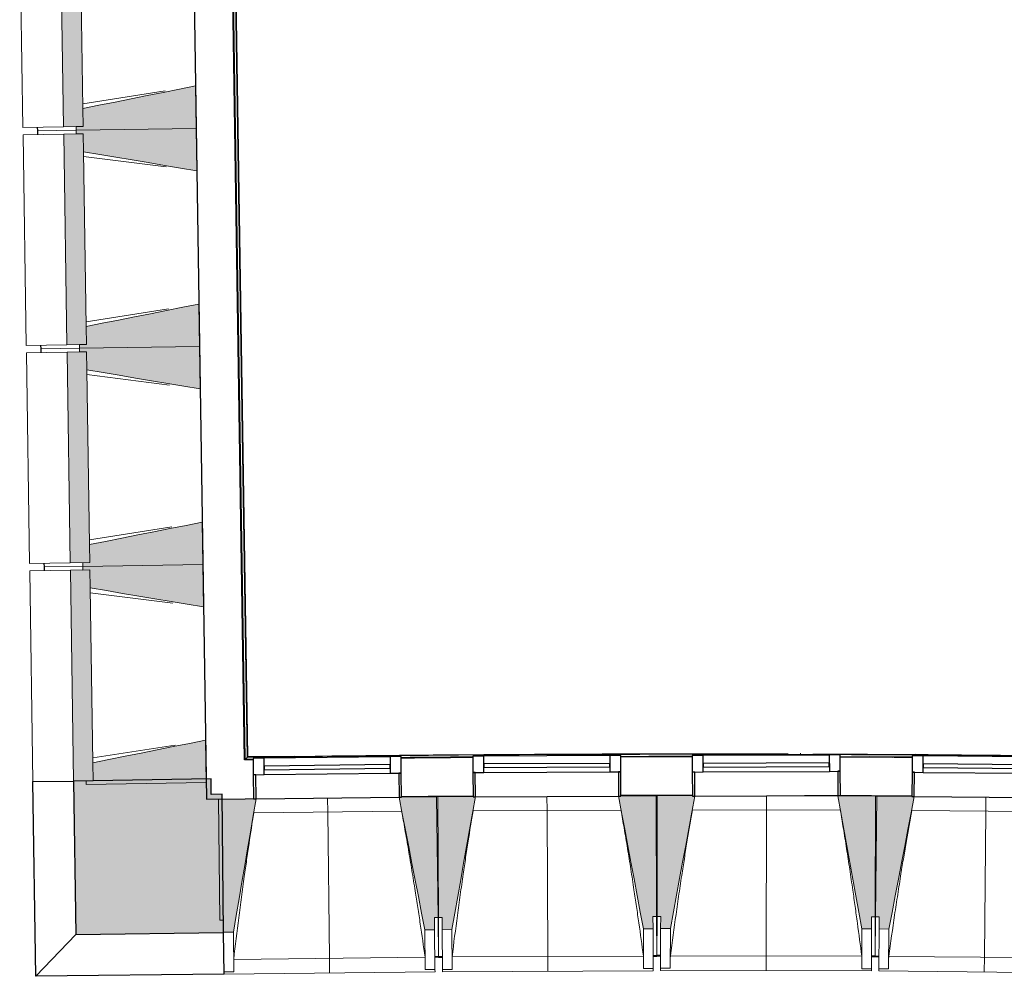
# Model space of a CAD drawing. Header units: millimetres. Extents: x -24070 to 30874, y -36590 to 4541.
# Tile 1 of 33: x -24017 to -19955, y -21270 to -17323. Entities that reach past the tile are written whole.
import ezdxf

# ---------------------------------------------------------------- set-up
doc = ezdxf.new("R2010")
doc.units = ezdxf.units.MM
for name, color, linetype, lineweight in [('A-FLOR-HRAL', 7, 'Continuous', 18), ('A-WALL-PATT', 7, 'Continuous', 25), ('BATIEMENT', 7, 'Continuous', 18), ('BATIMENT', 7, 'Continuous', 25), ('FENETRES', 7, 'Continuous', 25), ('GEN', 7, 'Continuous', 18), ('SOLS', 7, 'Continuous', 25)]:
    doc.layers.add(name, color=color, linetype=linetype, lineweight=lineweight)
doc.layers.add('A-GLAZ', color=7, linetype='Continuous', lineweight=25, true_color=0x5c63b1)

# ---------------------------------------------------------------- blocks, each defined once
blk = doc.blocks.new('XXX_VIDE FENETRE - 590-389517-2021_015_1111_DCE_1_50_N0 FINI_CVC_CTA')
at = {"layer": 'A-GLAZ'}
for p, q in [((260.1, -120), (-260.1, -120)), ((-260.1, -120), (-260.1, -135)), ((260.1, -135), (260.1, -120)), ((-260.1, -135), (260.1, -135))]:
    blk.add_line(p, q, dxfattribs=at)
at = {"layer": 'FENETRES'}
for p, q in [((-305.1, 0), (-305.1, -100)), ((-295.1, 0), (-305.1, 0)), ((295.1, 0), (-295.1, 0)), ((-295.1, -100), (-295.1, 0)), ((305.1, 0), (295.1, 0)), ((295.1, 0), (295.1, -100)), ((305.1, -100), (305.1, 0)), ((-305.1, -100), (-295.1, -100)), ((-260.1, -100), (-305.1, -100)), ((-305.1, -100), (-305.1, -167.5)), ((-260.1, -167.5), (-260.1, -100)), ((260.1, -100), (-260.1, -100)), ((260.1, -100), (260.1, -167.5)), ((305.1, -100), (260.1, -100)), ((295.1, -100), (305.1, -100)), ((305.1, -167.5), (305.1, -100)), ((-305.1, -167.5), (-260.1, -167.5)), ((-260.1, -167.5), (260.1, -167.5)), ((260.1, -167.5), (305.1, -167.5))]:
    blk.add_line(p, q, dxfattribs=at)
blk = doc.blocks.new('Garde-corps - Garde-corps-505471-2021_015_1111_DCE_1_50_N0 FINI_CVC_CTA')
at = {"layer": 'A-FLOR-HRAL'}
for p, q in [((-23086, -20374.6), (-23179.6, -14274.3)), ((-23079, -20367.4), (-23172.4, -14281.4)), ((-23077.3, -20365.6), (-23170.6, -14283.1)), ((-23075.7, -20363.9), (-23168.9, -14284.7)), ((-23053.8, -20374.2), (-23086, -20374.6)), ((-23053.8, -20374.5), (-23086, -20374.6)), ((-22881.9, -20361.4), (-23075.7, -20364)), ((-22496.9, -20361.8), (-23075.7, -20363.9)), ((-22194.8, -20367.9), (-22206.1, -20368)), ((-21242.4, -20361.3), (-21421.4, -20361.5)), ((-21305.4, -20364.3), (-21317.5, -20364.3)), ((-20794.5, -20351.5), (-20797.4, -20351.5)), ((-20334.9, -20364.6), (-20632.1, -20365.7)), ((-20334.9, -20364.3), (-20512.2, -20363.2)), ((-20416.3, -20366.8), (-20428.3, -20366.7))]:
    blk.add_line(p, q, dxfattribs=at)
at = {"layer": 'A-FLOR-HRAL', "flags": 128}
for points in [[(-23086, -20374.6), (-23086.1, -20374.7), (-23086.4, -20375), (-23086.8, -20375.4), (-23087.3, -20376), (-23087.9, -20376.5), (-23088.4, -20377.1), (-23089, -20377.7)], [(-23079, -20367.4), (-23082.5, -20371), (-23086, -20374.6)], [(-23075.7, -20363.9), (-23075.7, -20364), (-23075.8, -20364), (-23075.9, -20364.2), (-23076.1, -20364.4), (-23076.3, -20364.6), (-23076.5, -20364.8), (-23076.7, -20365), (-23076.9, -20365.2), (-23077.1, -20365.4), (-23077.3, -20365.6)], [(-20066.6, -20360.7), (-20319.7, -20353.9), (-20757, -20355.5)]]:
    blk.add_lwpolyline(points, dxfattribs=at)
at = {"layer": 'A-FLOR-HRAL'}
for radius, start, end in [(130446.8, 87.310169, 90.815427), (130448.6, 89.835073, 90.814662), (130439.7, 90.406296, 90.536372), (130448.6, 89.336655, 89.7902)]:
    blk.add_arc((-21222.6, -150801), radius, start, end, dxfattribs=at)
blk = doc.blocks.new('B02_ARC_rvt-1-2021_015_1111_DCE_1_50_N0 FINI_CVC_CTA')
at = {"layer": 'BATIEMENT', "lineweight": 25}
for p, q in [((-23342.6, -14273.6), (-23246.5, -20540)), ((-23089, -20377.7), (-23182.7, -14271.4)), ((-23053.8, -20377.2), (-23089, -20377.7)), ((-23246.5, -20540), (-23086.5, -20537.6)), ((-23086.5, -20537.6), (-23051.9, -20537.1)), ((-20631.4, -20524.5), (-20631.4, -20525.6))]:
    blk.add_line(p, q, dxfattribs=at)
for radius, start, end in [(130436.7, 90.406299, 90.536369), (130436.7, 90.008684, 90.138261), (130436.7, 89.610089, 89.740641), (130276.7, 90.406468, 90.536211), (130276.7, 90.008366, 90.138102), (130276.7, 89.610257, 89.739993)]:
    blk.add_arc((-21222.6, -150801), radius, start, end, dxfattribs=at)
at = {"layer": 'BATIMENT'}
blk.add_line((-20631.4, -20525.6), (-20778.9, -20525.1), dxfattribs=at)
at = {"layer": 'BATIEMENT', "lineweight": 18}
blk.add_blockref('Garde-corps - Garde-corps-505471-2021_015_1111_DCE_1_50_N0 FINI_CVC_CTA', (0, 0), dxfattribs=at)
at = {"layer": 'FENETRES', "lineweight": 18}
for p, rotation in [((-22746.8, -20535), 180.6653118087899), ((-21841.7, -20527.8), 180.2680427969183), ((-20936.5, -20525.9), 180.2680427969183), ((-20031.3, -20531.1), 179.4735047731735)]:
    blk.add_blockref('XXX_VIDE FENETRE - 590-389517-2021_015_1111_DCE_1_50_N0 FINI_CVC_CTA', p, dxfattribs=dict(at, rotation=rotation))
blk = doc.blocks.new('20_MUR PREFA_01 - MODULE_01 B-3165811-2021_015_1111_DCE_1_50_N0 FINI_CVC_CTA')
at = {"layer": 'GEN'}
for p, q in [((0, 722.1), (0, 661.4)), ((0, 661.4), (0, 58.5)), ((0, 0.7), (0, 58.5))]:
    blk.add_line(p, q, dxfattribs=at)
blk = doc.blocks.new('Murs 5 - Murs 1-3191041-2021_015_1111_DCE_1_50_N0 FINI_CVC_CTA')
at = {"layer": 'A-WALL-PATT', "true_color": 0x787878}
blk.add_hatch(color=8, dxfattribs=at).paths.add_polyline_path([(-23784.6, -21097.2), (-23175.4, -21090.2), (-23182.1, -20519), (-23226.5, -20519), (-23227.5, -20455.8), (-23794.3, -20464.5), (-23793.3, -20533.5)])
at = {"layer": 'BATIEMENT', "lineweight": 25}
for p, q in [((-23227.5, -20455.8), (-23794.3, -20464.5)), ((-23794.3, -20464.5), (-23784.6, -21097.2)), ((-23226.5, -20519.5), (-23227.5, -20455.8)), ((-23182.1, -20519), (-23226.5, -20519.5)), ((-23175.4, -21090.2), (-23182.1, -20519)), ((-23784.6, -21097.2), (-23175.4, -21090.2))]:
    blk.add_line(p, q, dxfattribs=at)
at = {"layer": 'BATIMENT'}
for p, q in [((-23962, -20467.1), (-23794.3, -20464.5)), ((-23949.7, -21270.4), (-23962, -20467.1)), ((-23784.6, -21097.2), (-23949.7, -21270.4)), ((-23173.4, -21261.3), (-23175.4, -21090.2)), ((-23173.4, -21261.3), (-23949.7, -21270.4))]:
    blk.add_line(p, q, dxfattribs=at)
blk = doc.blocks.new('B02_DC_STR_rvt-1-2021_015_1111_DCE_1_50_N0 FINI_CVC_CTA')
at = {"layer": 'BATIMENT', "lineweight": 5, "true_color": 0x787878}
for points in [[(-23835.7, -17764.9), (-23755.1, -17763.6), (-23768.4, -16893.7), (-23849.1, -16895), (-23835.7, -17763.6)], [(-23783.6, -17779.1), (-23289, -17771.5), (-23291.7, -17596.5), (-23756.2, -17689.2), (-23755.1, -17763.6), (-23783.8, -17764.1), (-23783.7, -17771.5)], [(-23286.3, -17946.4), (-23289, -17771.5), (-23783.6, -17779.1), (-23783.4, -17794.1), (-23754.6, -17794.1), (-23753.5, -17868.1), (-23349, -17935.9)], [(-23821.9, -18664.7), (-23741.3, -18663.5), (-23754.6, -17793.6), (-23835.3, -17794.8), (-23821.9, -18663.5)], [(-23769.8, -18678.9), (-23275.2, -18671.4), (-23277.9, -18496.4), (-23742.4, -18589.1), (-23741.3, -18663.5), (-23770, -18663.9), (-23769.9, -18671.4)], [(-23272.5, -18846.3), (-23275.2, -18671.4), (-23769.8, -18678.9), (-23769.6, -18693.9), (-23740.8, -18693.9), (-23739.7, -18768), (-23275.2, -18845.9)], [(-23808.1, -19564.6), (-23727.5, -19563.4), (-23740.8, -18693.5), (-23821.5, -18694.7), (-23808.1, -19563.4)], [(-23756, -19578.8), (-23261.4, -19571.3), (-23264.1, -19396.3), (-23728.6, -19489), (-23727.5, -19563.4), (-23756.2, -19563.8), (-23756.1, -19571.3)], [(-23258.7, -19746.2), (-23261.4, -19571.3), (-23756, -19578.8), (-23755.8, -19593.8), (-23727, -19593.8), (-23725.9, -19667.8), (-23261.4, -19745.8)], [(-23794.3, -20464.5), (-23713.7, -20463.3), (-23727, -19593.4), (-23807.7, -19594.6), (-23794.3, -20463.3)], [(-23742.2, -20478.7), (-23247.6, -20471.1), (-23250.3, -20296.2), (-23714.8, -20388.8), (-23713.7, -20463.3), (-23742.4, -20463.7), (-23742.3, -20471.1)], [(-23175.4, -21088.1), (-23135.4, -21087.6), (-23041.9, -20538.4), (-23051.9, -20538.4), (-23051.9, -20537.8), (-23196.8, -20539.5), (-23191, -21038.3), (-23176, -21038.3), (-23175.5, -21087.6)], [(-22345.5, -21078.5), (-22305.5, -21078), (-22305.5, -21028), (-22291.1, -21027.8), (-22296.9, -20529.1), (-22441.8, -20530.7), (-22441.8, -20531.4), (-22451.7, -20531.5), (-22350.1, -21054.9)], [(-22274.1, -21077.9), (-22234.1, -21077.7), (-22136.8, -20529.2), (-22146.8, -20529.2), (-22147.2, -20528.5), (-22291.7, -20529.2), (-22289.3, -21028), (-22274.3, -21028), (-22274.1, -21077.7)], [(-21444.1, -21074), (-21404.1, -21073.9), (-21404.1, -21023.9), (-21389.4, -21023.8), (-21391.7, -20525), (-21536.6, -20525.7), (-21536.6, -20526.4), (-21546.6, -20526.4), (-21447.7, -21054.9)], [(-21332.7, -21073.1), (-21232, -20527.3), (-21241.6, -20527.3), (-21242.1, -20524.5), (-21386.5, -20524.2), (-21387.6, -21023), (-21372.6, -21023), (-21372.6, -21073)], [(-20502.7, -21075), (-20502.6, -21025), (-20487.6, -21025), (-20486.5, -20526.2), (-20641.5, -20525.9), (-20542.7, -21074.9), (-20539, -21074.9)], [(-20431.3, -21075.5), (-20326.4, -20528.3), (-20336.4, -20528.3), (-20336.4, -20527.6), (-20481.3, -20526.2), (-20485.9, -21025), (-20470.9, -21025.1), (-20470.9, -21075.1)]]:
    blk.add_hatch(color=8, dxfattribs=at).paths.add_polyline_path(points)
at = {"layer": 'BATIEMENT'}
for p, q in [((-23849.1, -16895), (-23835.7, -17764.9)), ((-23756.2, -17688.6), (-23767.3, -16968.7)), ((-23289, -17771.5), (-23291.7, -17596.5)), ((-23756.2, -17689.2), (-23755.1, -17763.6)), ((-23755.1, -17763.6), (-23756.2, -17689.2)), ((-23835.7, -17764.9), (-23755.1, -17763.6)), ((-23755.1, -17763.6), (-23783.8, -17764.1)), ((-23783.8, -17764.1), (-23783.6, -17779.1)), ((-23783.6, -17779.1), (-23289, -17771.5)), ((-23289, -17771.5), (-23783.6, -17779.1)), ((-23783.6, -17779.1), (-23783.4, -17794.1)), ((-23286.3, -17946.4), (-23289, -17771.5)), ((-23754.6, -17793.6), (-23835.3, -17794.8)), ((-23835.3, -17794.8), (-23821.9, -18664.7)), ((-23783.4, -17794.1), (-23754.6, -17793.6)), ((-23754.6, -17793.6), (-23753.5, -17868.1)), ((-23753.5, -17868.1), (-23754.6, -17793.6)), ((-23742.4, -18588.5), (-23753.5, -17868.6)), ((-23275.2, -18671.4), (-23277.9, -18496.4)), ((-23742.4, -18589.1), (-23741.3, -18663.5)), ((-23741.3, -18663.5), (-23742.4, -18589.1)), ((-23821.9, -18664.7), (-23741.3, -18663.5)), ((-23741.3, -18663.5), (-23770, -18663.9)), ((-23770, -18663.9), (-23769.8, -18678.9)), ((-23769.8, -18678.9), (-23275.2, -18671.4)), ((-23275.2, -18671.4), (-23769.8, -18678.9)), ((-23769.8, -18678.9), (-23769.6, -18693.9)), ((-23272.5, -18846.3), (-23275.2, -18671.4)), ((-23740.8, -18693.5), (-23821.5, -18694.7)), ((-23821.5, -18694.7), (-23808.1, -19564.6)), ((-23769.6, -18693.9), (-23740.8, -18693.5)), ((-23740.8, -18693.5), (-23739.7, -18768)), ((-23739.7, -18768), (-23740.8, -18693.5)), ((-23728.6, -19488.4), (-23739.7, -18768.5)), ((-23261.4, -19571.3), (-23264.1, -19396.3)), ((-23728.6, -19489), (-23727.5, -19563.4)), ((-23727.5, -19563.4), (-23728.6, -19489)), ((-23808.1, -19564.6), (-23727.5, -19563.4)), ((-23727.5, -19563.4), (-23756.2, -19563.8)), ((-23756.2, -19563.8), (-23756, -19578.8)), ((-23756, -19578.8), (-23261.4, -19571.3)), ((-23261.4, -19571.3), (-23756, -19578.8)), ((-23258.7, -19746.2), (-23261.4, -19571.3)), ((-23727, -19593.4), (-23807.7, -19594.6)), ((-23807.7, -19594.6), (-23794.3, -20464.5)), ((-23756, -19578.8), (-23755.8, -19593.8)), ((-23755.8, -19593.8), (-23727, -19593.4)), ((-23727, -19593.4), (-23725.9, -19667.8)), ((-23725.9, -19667.8), (-23727, -19593.4)), ((-23714.8, -20388.3), (-23725.8, -19668.4)), ((-23247.6, -20471.1), (-23250.3, -20296.2)), ((-23714.8, -20388.8), (-23713.7, -20463.3)), ((-23713.7, -20463.3), (-23714.8, -20388.8)), ((-23794.3, -20464.5), (-23713.7, -20463.3)), ((-23713.7, -20463.3), (-23742.4, -20463.7)), ((-23742.4, -20463.7), (-23742.2, -20478.7)), ((-23742.2, -20478.7), (-23247.6, -20471.1)), ((-23051.9, -20537.8), (-23196.8, -20539.5)), ((-23196.8, -20539.5), (-23191, -21038.3)), ((-22296.9, -20529.1), (-22441.8, -20530.7)), ((-22291.1, -21027.8), (-22296.9, -20529.1)), ((-22146.8, -20528.5), (-22291.7, -20529.2)), ((-22291.7, -20529.2), (-22289.3, -21028)), ((-21391.7, -20525), (-21536.7, -20525.7)), ((-21389.4, -21023.8), (-21391.7, -20525)), ((-21386.5, -20524.2), (-21387.6, -21023)), ((-21241.6, -20524.5), (-21386.5, -20524.2)), ((-21231.6, -20525.1), (-21231.5, -20524.5)), ((-20486.5, -20526.2), (-20641.5, -20525.9)), ((-20487.6, -21025), (-20486.5, -20526.2)), ((-20481.3, -20526.2), (-20485.9, -21025)), ((-20336.4, -20527.6), (-20481.3, -20526.2)), ((-23191, -21038.3), (-23176, -21038.1)), ((-23176, -21038.1), (-23175.4, -21088.1)), ((-22306.1, -21028), (-22291.1, -21027.8)), ((-22305.5, -21078), (-22306.1, -21028)), ((-22289.3, -21028), (-22274.3, -21027.9)), ((-22274.3, -21027.9), (-22274.1, -21077.9)), ((-21404.4, -21023.9), (-21389.4, -21023.8)), ((-21404.1, -21073.9), (-21404.4, -21023.9)), ((-21387.6, -21023), (-21372.6, -21023)), ((-21372.6, -21023), (-21372.7, -21073)), ((-20502.7, -21075), (-20502.6, -21025)), ((-20502.6, -21025), (-20487.6, -21025)), ((-20485.9, -21025), (-20470.9, -21025.1)), ((-20470.9, -21025.1), (-20471.3, -21075.1)), ((-22345.5, -21078.5), (-22305.5, -21078)), ((-22274.1, -21077.9), (-22234.1, -21077.7)), ((-21444.1, -21074), (-21404.1, -21073.9)), ((-21372.7, -21073), (-21332.7, -21073.1)), ((-20542.7, -21074.9), (-20502.7, -21075)), ((-20471.3, -21075.1), (-20431.3, -21075.5)), ((-23175.4, -21088.1), (-23135.4, -21087.6))]:
    blk.add_line(p, q, dxfattribs=at)
at = {"layer": 'BATIEMENT', "flags": 128}
for points in [[(-23291.7, -17596.5), (-23358, -17609.7), (-23424.4, -17623), (-23490.8, -17636.2), (-23557.1, -17649.4), (-23623.5, -17662.7), (-23689.8, -17675.9), (-23756.2, -17689.2)], [(-23753.5, -17868.1), (-23686.7, -17879.3), (-23620, -17890.5), (-23553.3, -17901.7), (-23486.5, -17912.9), (-23419.8, -17924), (-23353, -17935.2), (-23286.3, -17946.4)], [(-23277.9, -18496.4), (-23344.2, -18509.6), (-23410.6, -18522.9), (-23477, -18536.1), (-23543.3, -18549.3), (-23609.7, -18562.6), (-23676, -18575.8), (-23742.4, -18589.1)], [(-23739.7, -18768), (-23672.9, -18779.2), (-23606.2, -18790.4), (-23539.4, -18801.5), (-23472.7, -18812.7), (-23406, -18823.9), (-23339.2, -18835.1), (-23272.5, -18846.3)], [(-23264.1, -19396.3), (-23330.4, -19409.5), (-23396.8, -19422.8), (-23463.2, -19436), (-23529.5, -19449.2), (-23595.9, -19462.5), (-23662.2, -19475.7), (-23728.6, -19489)], [(-23725.9, -19667.8), (-23659.1, -19679), (-23592.4, -19690.2), (-23525.6, -19701.4), (-23458.9, -19712.6), (-23392.2, -19723.8), (-23325.4, -19735), (-23258.7, -19746.2)], [(-23250.3, -20296.2), (-23316.6, -20309.4), (-23383, -20322.6), (-23449.3, -20335.9), (-23515.7, -20349.1), (-23582.1, -20362.4), (-23648.4, -20375.6), (-23714.8, -20388.8)], [(-23135.4, -21087.6), (-23123.7, -21018.9), (-23112, -20950.2), (-23100.3, -20881.4), (-23088.6, -20812.7), (-23076.9, -20743.9), (-23065.2, -20675.2), (-23053.5, -20606.5), (-23041.8, -20537.7)], [(-22451.9, -20530.9), (-22438.6, -20599.3), (-22425.3, -20667.8), (-22412, -20736.2), (-22398.7, -20804.7), (-22385.4, -20873.1), (-22372.1, -20941.6), (-22358.8, -21010), (-22345.5, -21078.5)], [(-22234.1, -21077.7), (-22221.9, -21009.1), (-22209.8, -20940.4), (-22197.6, -20871.8), (-22185.4, -20803.1), (-22173.2, -20734.5), (-22161, -20665.8), (-22148.9, -20597.1), (-22136.7, -20528.5)], [(-21546.7, -20525.7), (-21533.9, -20594.3), (-21521, -20662.8), (-21508.2, -20731.3), (-21495.4, -20799.9), (-21482.6, -20868.4), (-21469.8, -20937), (-21456.9, -21005.5), (-21444.1, -21074)], [(-21332.7, -21073.1), (-21320.1, -21004.5), (-21307.4, -20936), (-21294.8, -20867.4), (-21282.1, -20798.8), (-21269.5, -20730.2), (-21256.8, -20661.7), (-21244.1, -20593.1), (-21232, -20527.3)], [(-20641.5, -20525.9), (-20629.1, -20594.5), (-20616.8, -20663.1), (-20604.5, -20731.7), (-20592.1, -20800.4), (-20579.8, -20869), (-20567.4, -20937.6), (-20555.1, -21006.3), (-20542.7, -21074.9)], [(-20431.3, -21075.5), (-20418.2, -21007), (-20405.1, -20938.5), (-20392, -20870.1), (-20378.8, -20801.6), (-20365.7, -20733.1), (-20352.6, -20664.6), (-20339.4, -20596.1), (-20326.3, -20527.7)]]:
    blk.add_lwpolyline(points, dxfattribs=at)
at = {"layer": 'BATIMENT', "lineweight": 18}
for p, q in [((-24016.8, -16897.5), (-24003.4, -17767.4)), ((-23756.5, -17669.7), (-23417, -17616.2)), ((-23835.7, -17764.9), (-24003.4, -17767.4)), ((-23943.9, -17781.5), (-23944.1, -17766.5)), ((-23783.6, -17779.1), (-23943.9, -17781.5)), ((-23943.9, -17781.5), (-23783.6, -17779.1)), ((-23943.7, -17796.5), (-23943.9, -17781.5)), ((-24003, -17797.4), (-23835.3, -17794.8)), ((-24003, -17797.4), (-23989.6, -18667.3)), ((-23412.2, -17930.6), (-23753.2, -17887.5)), ((-23742.7, -18569.6), (-23403.2, -18516.1)), ((-23821.9, -18664.7), (-23989.6, -18667.3)), ((-23930.1, -18681.4), (-23930.3, -18666.4)), ((-23769.8, -18678.9), (-23930.1, -18681.4)), ((-23930.1, -18681.4), (-23769.8, -18678.9)), ((-23929.9, -18696.4), (-23930.1, -18681.4)), ((-23989.2, -18697.3), (-23821.5, -18694.7)), ((-23989.2, -18697.3), (-23975.8, -19567.2)), ((-23398.4, -18830.5), (-23739.4, -18787.4)), ((-23728.9, -19469.5), (-23389.4, -19416)), ((-23808.1, -19564.6), (-23975.8, -19567.2)), ((-23916.3, -19581.3), (-23916.5, -19566.3)), ((-23975.4, -19597.2), (-23807.7, -19594.6)), ((-23975.4, -19597.2), (-23962, -20467.1)), ((-23756, -19578.8), (-23916.3, -19581.3)), ((-23916.3, -19581.3), (-23756, -19578.8)), ((-23916.1, -19596.3), (-23916.3, -19581.3)), ((-23384.6, -19730.3), (-23725.6, -19687.3)), ((-23715.1, -20369.4), (-23375.6, -20315.9)), ((-23794.3, -20464.5), (-23962, -20467.1)), ((-20936.5, -20525.9), (-20641.4, -20526.6)), ((-22440.9, -20589.2), (-23051.4, -20596.3)), ((-21536.2, -20584.2), (-22146.6, -20587)), ((-20631.4, -20584.4), (-21241.9, -20583)), ((-19726.6, -20591.7), (-20337.1, -20586)), ((-22291.1, -21027.8), (-22289.2, -21189.9)), ((-22288.6, -21190.1), (-22289.3, -21028)), ((-21389.4, -21023.8), (-21388.6, -21185.9)), ((-21388, -21185.1), (-21387.6, -21023)), ((-20487.6, -21025), (-20488, -21187.1)), ((-20487.4, -21187.1), (-20485.9, -21025)), ((-22345.5, -21078.5), (-22343.6, -21242.7)), ((-22305.5, -21078), (-22303.6, -21242.2)), ((-22273.3, -21242.1), (-22274.1, -21077.9)), ((-22233.3, -21241.9), (-22234.1, -21077.7)), ((-21444.1, -21074), (-21443.4, -21238.3)), ((-21404.1, -21073.9), (-21403.4, -21238.1)), ((-21373.1, -21237.2), (-21372.7, -21073)), ((-21333.1, -21237.3), (-21332.7, -21073.1)), ((-20542.7, -21074.9), (-20543.1, -21239.1)), ((-20502.7, -21075), (-20503.1, -21239.2)), ((-20472.9, -21239.3), (-20471.3, -21075.1)), ((-20432.9, -21239.7), (-20431.3, -21075.5)), ((-23133.5, -21251.8), (-23135.4, -21087.6)), ((-23133.9, -21200.3), (-22344.4, -21191.1)), ((-22304.2, -21192.2), (-22289.2, -21192)), ((-22289.2, -21190.6), (-22289.2, -21192)), ((-22288.6, -21192.2), (-22288.6, -21190.6)), ((-22288.6, -21192.2), (-22273.6, -21192.1)), ((-22233.3, -21190.4), (-21443.8, -21186.7)), ((-21403.6, -21188.1), (-21388.6, -21188)), ((-21388.6, -21186.4), (-21388.6, -21188)), ((-21388, -21187.2), (-21388, -21186.4)), ((-21388, -21187.2), (-21373, -21187.2)), ((-21332.7, -21185.7), (-20543.2, -21187.5)), ((-20503, -21189.2), (-20488, -21189.2)), ((-20488, -21188.5), (-20488, -21189.2)), ((-20487.4, -21189.2), (-20487.4, -21188.5)), ((-20487.4, -21189.2), (-20472.4, -21189.3)), ((-20432.1, -21188.1), (-19642.7, -21195.4)), ((-22303.6, -21242.2), (-22343.6, -21242.7)), ((-22343.6, -21242.7), (-22343.6, -21242.4)), ((-22303.6, -21242.2), (-22303.5, -21251.2)), ((-22233.3, -21241.9), (-22273.3, -21242.1)), ((-22273.3, -21251.2), (-22273.3, -21242.1)), ((-22233.3, -21241.7), (-22233.3, -21241.9)), ((-21443.4, -21238.3), (-21443.4, -21238)), ((-21403.4, -21238.1), (-21443.4, -21238.3)), ((-21403.4, -21238.1), (-21403.3, -21247.1)), ((-21333.1, -21237.3), (-21373.1, -21237.2)), ((-21373.1, -21246.3), (-21373.1, -21237.2)), ((-21333.1, -21237.1), (-21333.1, -21237.3)), ((-20543.1, -21239.1), (-20543.1, -21238.8)), ((-20503.1, -21239.2), (-20543.1, -21239.1)), ((-20503.1, -21239.2), (-20503.1, -21248.2)), ((-20432.9, -21239.7), (-20472.9, -21239.3)), ((-20472.9, -21248.4), (-20472.9, -21239.3)), ((-20432.8, -21239.5), (-20432.9, -21239.7)), ((-23133.5, -21251.8), (-23173.5, -21252.3)), ((-23173.4, -21261.3), (-22303.5, -21251.2)), ((-23133.5, -21251.6), (-23133.5, -21251.8)), ((-22273.3, -21251.2), (-21403.3, -21247.1)), ((-21373.1, -21246.3), (-20503.1, -21248.2)), ((-20472.9, -21248.4), (-19603, -21256.4))]:
    blk.add_line(p, q, dxfattribs=at)
at = {"layer": 'BATIMENT', "lineweight": 18, "flags": 128}
for points in [[(-23133.9, -21200.3), (-23133.8, -21210.5), (-23133.7, -21220.8), (-23133.7, -21231), (-23133.6, -21241.3), (-23133.5, -21251.6)], [(-22343.6, -21242.4), (-22343.8, -21232.1), (-22343.9, -21221.9), (-22344.1, -21211.6), (-22344.3, -21201.3), (-22344.4, -21191.1)], [(-22233.3, -21190.4), (-22233.3, -21200.6), (-22233.3, -21210.9), (-22233.3, -21221.2), (-22233.3, -21231.4), (-22233.3, -21241.7)], [(-21443.4, -21238), (-21443.5, -21227.7), (-21443.6, -21217.5), (-21443.7, -21207.2), (-21443.7, -21196.9), (-21443.8, -21186.7)], [(-21332.7, -21185.7), (-21332.8, -21196), (-21332.9, -21206.3), (-21332.9, -21216.5), (-21333, -21226.8), (-21333.1, -21237.1)], [(-20543.1, -21238.8), (-20543.2, -21228.6), (-20543.2, -21218.3), (-20543.2, -21208), (-20543.2, -21197.8), (-20543.2, -21187.5)], [(-20432.1, -21188.1), (-20432.3, -21198.4), (-20432.4, -21208.7), (-20432.6, -21218.9), (-20432.7, -21229.2), (-20432.8, -21239.5)]]:
    blk.add_lwpolyline(points, dxfattribs=at)
at = {"layer": 'BATIMENT', "lineweight": 18}
for points, knots in [([(-22344.4, -21191.1), (-22350.9, -21145.6), (-22360.8, -21077.4), (-22374.5, -20986.5), (-22386, -20912.6), (-22398.8, -20833.2), (-22413, -20748.1), (-22427.1, -20666.7), (-22436.6, -20613.8), (-22441.1, -20589.2)], [0, 0, 0, 0, 0.2222222, 0.3333333, 0.4444444, 0.5833333, 0.7222222, 0.8611111, 0.9816328, 0.9816328, 0.9816328, 0.9816328]), ([(-22146.5, -20587), (-22153.4, -20628.7), (-22163.8, -20693.1), (-22177.2, -20780.4), (-22188.2, -20854.4), (-22199.5, -20934), (-22215.2, -21047.9), (-22226.2, -21133.4), (-22233.3, -21190.4)], [0.0183454, 0.0183454, 0.0183454, 0.0183454, 0.2222222, 0.3333333, 0.4444444, 0.5833333, 0.7222222, 1, 1, 1, 1]), ([(-21443.8, -21186.7), (-21449.9, -21141.1), (-21459.4, -21072.8), (-21472.5, -20981.9), (-21483.5, -20907.9), (-21495.7, -20828.4), (-21509.3, -20743.2), (-21522.8, -20661.7), (-21532, -20608.8), (-21536.3, -20584.2)], [0, 0, 0, 0, 0.2222222, 0.3333333, 0.4444444, 0.5833333, 0.7222222, 0.8611111, 0.9816328, 0.9816328, 0.9816328, 0.9816328]), ([(-21241.8, -20583), (-21249, -20624.6), (-21259.8, -20689), (-21273.7, -20776.2), (-21285.2, -20850), (-21297.2, -20929.7), (-21313.6, -21043.4), (-21325.2, -21128.8), (-21332.7, -21185.7)], [0.0183454, 0.0183454, 0.0183454, 0.0183454, 0.2222222, 0.3333333, 0.4444444, 0.5833333, 0.7222222, 1, 1, 1, 1]), ([(-20543.2, -21187.5), (-20549, -21141.9), (-20558, -21073.6), (-20570.4, -20982.5), (-20580.9, -20908.5), (-20592.6, -20828.9), (-20605.6, -20743.6), (-20618.6, -20662), (-20627.3, -20609), (-20631.5, -20584.4)], [0, 0, 0, 0, 0.2222222, 0.3333333, 0.4444444, 0.5833333, 0.7222222, 0.8611111, 0.9816328, 0.9816328, 0.9816328, 0.9816328]), ([(-20337, -20586), (-20344.5, -20627.6), (-20355.7, -20691.9), (-20370.3, -20779), (-20382.3, -20852.8), (-20394.8, -20932.3), (-20412, -21046), (-20424.2, -21131.2), (-20432.1, -21188.1)], [0.0183454, 0.0183454, 0.0183454, 0.0183454, 0.2222222, 0.3333333, 0.4444444, 0.5833333, 0.7222222, 1, 1, 1, 1]), ([(-23051.3, -20596.3), (-23057.9, -20638), (-23067.8, -20702.5), (-23080.6, -20789.9), (-23091, -20863.9), (-23101.9, -20943.7), (-23116.7, -21057.7), (-23127.2, -21143.2), (-23133.9, -21200.3)], [0.0183454, 0.0183454, 0.0183454, 0.0183454, 0.2222222, 0.3333333, 0.4444444, 0.5833333, 0.7222222, 1, 1, 1, 1])]:
    blk.add_open_spline(points, degree=3, knots=knots, dxfattribs=at)
at = {"layer": 'SOLS'}
for p, q in [((-23944.1, -17766.5), (-23943.9, -17781.5)), ((-23943.9, -17781.5), (-23943.7, -17796.5)), ((-23930.3, -18666.4), (-23930.1, -18681.4)), ((-23930.1, -18681.4), (-23929.9, -18696.4)), ((-23916.5, -19566.3), (-23916.3, -19581.3)), ((-23916.3, -19581.3), (-23916.1, -19596.3)), ((-22289.2, -21189.9), (-22304.2, -21190.1)), ((-22304.2, -21190.8), (-22273.6, -21190.5)), ((-22288.6, -21190.6), (-22289.2, -21190.6)), ((-22273.6, -21190), (-22288.6, -21190.1)), ((-21388.6, -21185.9), (-21403.6, -21186)), ((-21403.6, -21186.4), (-21373, -21186.4)), ((-21388, -21186.4), (-21388.6, -21186.4)), ((-21373, -21185.1), (-21388, -21185.1)), ((-20488, -21187.1), (-20503, -21187.1)), ((-20472.4, -21188.6), (-20503, -21188.4)), ((-20503, -21188.4), (-20472.4, -21188.6))]:
    blk.add_line(p, q, dxfattribs=at)
at = {"layer": 'BATIMENT', "color": 5, "lineweight": 25, "true_color": 0x0000ff}
blk.add_blockref('Murs 5 - Murs 1-3191041-2021_015_1111_DCE_1_50_N0 FINI_CVC_CTA', (0, 0), dxfattribs=at)
for p, rotation in [((-22746.8, -20534.3), 180.6653118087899), ((-21841.7, -20527.1), 180.2680427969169), ((-20936.5, -20525.2), 179.8707737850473), ((-20031.3, -20530.4), 179.4735047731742)]:
    blk.add_blockref('20_MUR PREFA_01 - MODULE_01 B-3165811-2021_015_1111_DCE_1_50_N0 FINI_CVC_CTA', p, dxfattribs=dict(at, rotation=rotation))

msp = doc.modelspace()

# ---------------------------------------------------------------- block references
at = {"lineweight": 5}
for name in ['B02_DC_STR_rvt-1-2021_015_1111_DCE_1_50_N0 FINI_CVC_CTA', 'B02_ARC_rvt-1-2021_015_1111_DCE_1_50_N0 FINI_CVC_CTA']:
    msp.add_blockref(name, (0, 0), dxfattribs=at)

doc.saveas('drawing.dxf')
